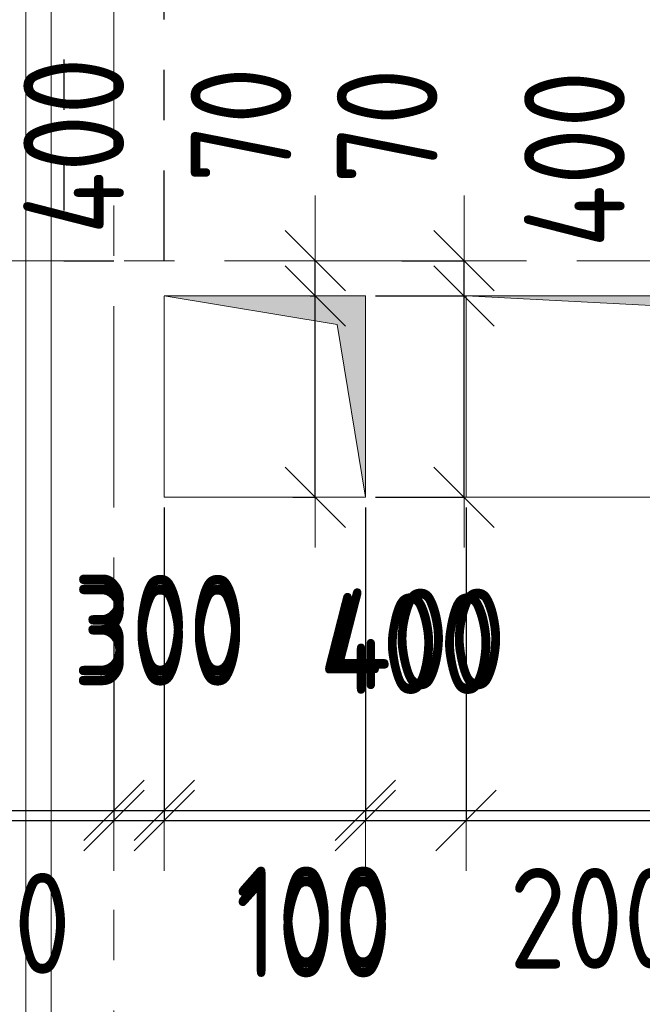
# Model space of a CAD drawing. Header units: metres. Extents: x -38 to 97, y -15 to 21.
# Tile 43 of 139: x 32.66 to 33.9, y 7.52 to 9.48. Entities that reach past the tile are written whole.
import ezdxf

# ---------------------------------------------------------------- set-up
doc = ezdxf.new("R2010")
doc.units = ezdxf.units.M
doc.header["$PDMODE"] = 65
for name, pattern in [('______11', [0.5, 0.4, -0.05, 0, -0.05]), ('______2', [0.054, 0.04, -0.014]), ('______5', [1.1, 0.8, -0.1, 0.1, -0.1])]:
    doc.linetypes.add(name, pattern=pattern)
for name, color, linetype, lineweight in [('XR$2$Осевая линия (1)', 7, '______5', 13), ('XR$3$Перекрытие (1)', 7, 'Continuous', 35), ('XR$4$Размерная линия (1)', 7, 'Continuous', 13), ('XR$5$Размерная линия (1)', 7, 'Continuous', 13)]:
    doc.layers.add(name, color=color, linetype=linetype, lineweight=lineweight)
doc.layers.add('XR$3$Макрос проема_ отверстия', color=7, linetype='Continuous', lineweight=13, true_color=0x2d2d2d)
doc.layers.add('XR$7$Стена_ бетон несущ.', color=7, linetype='Continuous', lineweight=70, true_color=0xb4b496)
doc.styles.add('ISOCPEUR', font='txt')
doc.dimstyles.new('DIMSTYLE_3', dxfattribs={"dimtxt": 0.2, "dimasz": 0.2, "dimexe": 0, "dimexo": 0, "dimgap": 0.1, "dimtad": 2, "dimdec": 0, "dimlfac": 1000, "dimrnd": 5, "dimzin": 12, "dimdsep": 46, "dimtxsty": 'ISOCPEUR', "dimblk1": 'ALL_ML_STRICH', "dimblk2": 'ALL_ML_STRICH', "dimsah": 1, "dimcen": 0, "dimclrd": 7, "dimclre": 256, "dimclrt": 7, "dimadec": 0, "dimazin": 0, "dimtfac": 1, "dimtdec": 0, "dimtix": 1, "dimtmove": 2, "dimatfit": 3, "dimfxl": 0, "dimtzin": 0, "dimlwd": 0, "dimlwe": -3, "dimarcsym": 0})
doc.dimstyles.new('DIMSTYLE_6', dxfattribs={"dimtxt": 0.2, "dimasz": 0.2, "dimexe": 0, "dimexo": 0, "dimgap": 0.1, "dimtad": 2, "dimdec": 0, "dimlfac": 1000, "dimrnd": 5, "dimzin": 12, "dimdsep": 46, "dimtxsty": 'ISOCPEUR', "dimblk1": 'ALL_ML_STRICH', "dimblk2": 'ALL_ML_STRICH', "dimsah": 1, "dimcen": 0, "dimclrd": 7, "dimclre": 256, "dimclrt": 7, "dimadec": 0, "dimazin": 0, "dimtfac": 1, "dimtdec": 0, "dimtix": 1, "dimtmove": 2, "dimatfit": 3, "dimfxl": 0, "dimtvp": 1.2, "dimtzin": 0, "dimlwd": 0, "dimlwe": -3, "dimarcsym": 0})
doc.dimstyles.new('DIMSTYLE_7', dxfattribs={"dimtxt": 0.2, "dimasz": 0.2, "dimexe": 0, "dimexo": 0, "dimgap": 0.1, "dimtad": 0, "dimdec": 0, "dimlfac": 1000, "dimrnd": 5, "dimzin": 12, "dimdsep": 46, "dimtxsty": 'ISOCPEUR', "dimblk1": 'ALL_ML_STRICH', "dimblk2": 'ALL_ML_STRICH', "dimsah": 1, "dimcen": 0, "dimclrd": 7, "dimclre": 256, "dimclrt": 7, "dimadec": 0, "dimazin": 0, "dimtfac": 1, "dimtdec": 0, "dimtix": 1, "dimtmove": 2, "dimatfit": 3, "dimfxl": 0, "dimtvp": 1.2, "dimtzin": 0, "dimlwd": 0, "dimlwe": -3, "dimarcsym": 0})

# ---------------------------------------------------------------- blocks, each defined once
blk = doc.blocks.new('Отображение проема', base_point=(-1.1579, -49.3094))
at = {"layer": 'XR$3$Макрос проема_ отверстия', "true_color": 0x000000, "transparency": 33554687}
blk.add_hatch(color=18, dxfattribs=at).paths.add_polyline_path([(-1.1579, -50.1094), (-1.0448, -49.4225), (-0.3579, -49.3094), (-1.1579, -49.3094)])
at = {"layer": 'XR$3$Макрос проема_ отверстия', "transparency": 33554687}
for p, q in [((-1.1579, -50.1094), (-1.1579, -49.3094)), ((-1.1579, -49.3094), (-0.3579, -49.3094)), ((-1.0448, -49.4225), (-0.3579, -49.3094)), ((-1.1579, -50.1094), (-1.0448, -49.4225))]:
    blk.add_line(p, q, dxfattribs=at)
blk = doc.blocks.new('ALL_ML_STRICH')
at = {"color": 0, "linetype": 'ByBlock', "lineweight": -2}
for p, q in [((0, -0.5), (0, 0.5)), ((-0.3, -0.3), (0.3, 0.3)), ((-1, 0), (0.5, 0))]:
    blk.add_line(p, q, dxfattribs=at)
blk = doc.blocks.new('*D320')
at = {"layer": 'DEFPOINTS', "color": 7, "linetype": 'Continuous', "lineweight": 13, "transparency": 33554687}
for p in [(33.35, 8.93), (33.35, 8.53), (33.5459, 8.53)]:
    blk.add_point(p, dxfattribs=at)
at = {"layer": 'XR$4$Размерная линия (1)', "color": 9, "linetype": 'Continuous', "lineweight": -2, "true_color": 0xc7c7c7, "transparency": 33554687}
for p, q in [((33.37, 8.93), (33.5459, 8.93)), ((33.37, 8.53), (33.5459, 8.53))]:
    blk.add_line(p, q, dxfattribs=at)
at = {"layer": 'XR$4$Размерная линия (1)', "color": 7, "linetype": 'Continuous', "lineweight": -2, "transparency": 33554687}
blk.add_line((33.5459, 8.53), (33.5459, 8.93), dxfattribs=at)
at = {"layer": 'XR$4$Размерная линия (1)', "color": 7, "linetype": 'Continuous', "lineweight": 13, "transparency": 33554687, "xscale": 0.2, "yscale": 0.2, "zscale": 0.2}
for p, rotation in [((33.5459, 8.93), 90), ((33.5459, 8.53), 270)]:
    blk.add_blockref('ALL_ML_STRICH', p, dxfattribs=dict(at, rotation=rotation))
at = {"layer": 'XR$4$Размерная линия (1)', "color": 7, "linetype": 'Continuous', "lineweight": 13, "transparency": 33554687, "insert": (33.7655, 9.2017), "char_height": 0.2, "width": 0.5, "attachment_point": 5, "rotation": 90, "style": 'ISOCPEUR'}
blk.add_mtext('\\W0.83;\\A1;{400}', dxfattribs=at)
blk = doc.blocks.new('*D321')
at = {"layer": 'DEFPOINTS', "color": 7, "linetype": 'Continuous', "lineweight": 13, "transparency": 33554687}
for p in [(33.4026, 9), (33.35, 8.93), (33.5459, 8.93)]:
    blk.add_point(p, dxfattribs=at)
at = {"layer": 'XR$4$Размерная линия (1)', "color": 9, "linetype": 'Continuous', "lineweight": -2, "true_color": 0xc7c7c7, "transparency": 33554687}
for p, q in [((33.4226, 9), (33.5459, 9)), ((33.37, 8.93), (33.5459, 8.93))]:
    blk.add_line(p, q, dxfattribs=at)
at = {"layer": 'XR$4$Размерная линия (1)', "color": 7, "linetype": 'Continuous', "lineweight": -2, "transparency": 33554687}
blk.add_line((33.5459, 8.93), (33.5459, 9), dxfattribs=at)
at = {"layer": 'XR$4$Размерная линия (1)', "color": 7, "linetype": 'Continuous', "lineweight": 13, "transparency": 33554687, "xscale": 0.2, "yscale": 0.2, "zscale": 0.2}
for p, rotation in [((33.5459, 8.93), 270), ((33.5459, 9), 90)]:
    blk.add_blockref('ALL_ML_STRICH', p, dxfattribs=dict(at, rotation=rotation))
at = {"layer": 'XR$4$Размерная линия (1)', "color": 7, "linetype": 'Continuous', "lineweight": 13, "transparency": 33554687, "insert": (33.393, 9.2677), "char_height": 0.2, "width": 0.333333, "attachment_point": 5, "rotation": 90, "style": 'ISOCPEUR'}
blk.add_mtext('\\W0.83;\\A1;{70}', dxfattribs=at)
blk = doc.blocks.new('*D326')
at = {"layer": 'DEFPOINTS', "color": 7, "linetype": 'Continuous', "lineweight": 13, "transparency": 33554687}
for p in [(32.85, 8.319), (32.55, 8.18), (32.55, 7.9077)]:
    blk.add_point(p, dxfattribs=at)
at = {"layer": 'XR$4$Размерная линия (1)', "color": 9, "linetype": 'Continuous', "lineweight": -2, "true_color": 0xc7c7c7, "transparency": 33554687}
for p, q in [((32.85, 8.299), (32.85, 7.9077)), ((32.55, 8.16), (32.55, 7.9077))]:
    blk.add_line(p, q, dxfattribs=at)
at = {"layer": 'XR$4$Размерная линия (1)', "color": 7, "linetype": 'Continuous', "lineweight": -2, "transparency": 33554687}
blk.add_line((32.55, 7.9077), (32.85, 7.9077), dxfattribs=at)
at = {"layer": 'XR$4$Размерная линия (1)', "color": 7, "linetype": 'Continuous', "lineweight": 13, "transparency": 33554687, "xscale": 0.2, "yscale": 0.2, "zscale": 0.2, "rotation": 180}
blk.add_blockref('ALL_ML_STRICH', (32.55, 7.9077), dxfattribs=at)
at = {"layer": 'XR$4$Размерная линия (1)', "color": 7, "linetype": 'Continuous', "lineweight": 13, "transparency": 33554687, "xscale": 0.2, "yscale": 0.2, "zscale": 0.2}
blk.add_blockref('ALL_ML_STRICH', (32.85, 7.9077), dxfattribs=at)
at = {"layer": 'XR$4$Размерная линия (1)', "color": 7, "linetype": 'Continuous', "lineweight": 13, "transparency": 33554687, "insert": (32.9405, 8.2758), "char_height": 0.2, "width": 0.5, "attachment_point": 5, "style": 'ISOCPEUR'}
blk.add_mtext('\\W0.83;\\A1;{300}', dxfattribs=at)
blk = doc.blocks.new('*D327')
at = {"layer": 'DEFPOINTS', "color": 7, "linetype": 'Continuous', "lineweight": 13, "transparency": 33554687}
for p in [(32.95, 8.5299), (32.85, 8.319), (32.85, 7.9077)]:
    blk.add_point(p, dxfattribs=at)
at = {"layer": 'XR$4$Размерная линия (1)', "color": 9, "linetype": 'Continuous', "lineweight": -2, "true_color": 0xc7c7c7, "transparency": 33554687}
for p, q in [((32.95, 8.5099), (32.95, 7.9077)), ((32.85, 8.299), (32.85, 7.9077))]:
    blk.add_line(p, q, dxfattribs=at)
at = {"layer": 'XR$4$Размерная линия (1)', "color": 7, "linetype": 'Continuous', "lineweight": -2, "transparency": 33554687}
blk.add_line((32.85, 7.9077), (32.95, 7.9077), dxfattribs=at)
at = {"layer": 'XR$4$Размерная линия (1)', "color": 7, "linetype": 'Continuous', "lineweight": 13, "transparency": 33554687, "xscale": 0.2, "yscale": 0.2, "zscale": 0.2, "rotation": 180}
blk.add_blockref('ALL_ML_STRICH', (32.85, 7.9077), dxfattribs=at)
at = {"layer": 'XR$4$Размерная линия (1)', "color": 7, "linetype": 'Continuous', "lineweight": 13, "transparency": 33554687, "xscale": 0.2, "yscale": 0.2, "zscale": 0.2}
blk.add_blockref('ALL_ML_STRICH', (32.95, 7.9077), dxfattribs=at)
at = {"layer": 'XR$4$Размерная линия (1)', "color": 7, "linetype": 'Continuous', "lineweight": 13, "transparency": 33554687, "insert": (33.2472, 7.6961), "char_height": 0.2, "width": 0.5, "attachment_point": 5, "style": 'ISOCPEUR'}
blk.add_mtext('\\W0.83;\\A1;{100}', dxfattribs=at)
blk = doc.blocks.new('*D328')
at = {"layer": 'DEFPOINTS', "color": 7, "linetype": 'Continuous', "lineweight": 13, "transparency": 33554687}
for p in [(32.95, 8.5299), (33.35, 8.53), (32.95, 7.9077)]:
    blk.add_point(p, dxfattribs=at)
at = {"layer": 'XR$4$Размерная линия (1)', "color": 9, "linetype": 'Continuous', "lineweight": -2, "true_color": 0xc7c7c7, "transparency": 33554687}
for p, q in [((32.95, 8.5099), (32.95, 7.9077)), ((33.35, 8.51), (33.35, 7.9077))]:
    blk.add_line(p, q, dxfattribs=at)
at = {"layer": 'XR$4$Размерная линия (1)', "color": 7, "linetype": 'Continuous', "lineweight": -2, "transparency": 33554687}
blk.add_line((32.95, 7.9077), (33.35, 7.9077), dxfattribs=at)
at = {"layer": 'XR$4$Размерная линия (1)', "color": 7, "linetype": 'Continuous', "lineweight": 13, "transparency": 33554687, "xscale": 0.2, "yscale": 0.2, "zscale": 0.2, "rotation": 180}
blk.add_blockref('ALL_ML_STRICH', (32.95, 7.9077), dxfattribs=at)
at = {"layer": 'XR$4$Размерная линия (1)', "color": 7, "linetype": 'Continuous', "lineweight": 13, "transparency": 33554687, "xscale": 0.2, "yscale": 0.2, "zscale": 0.2}
blk.add_blockref('ALL_ML_STRICH', (33.35, 7.9077), dxfattribs=at)
at = {"layer": 'XR$4$Размерная линия (1)', "color": 7, "linetype": 'Continuous', "lineweight": 13, "transparency": 33554687, "insert": (33.434, 8.2392), "char_height": 0.2, "width": 0.5, "attachment_point": 5, "style": 'ISOCPEUR'}
blk.add_mtext('\\W0.83;\\A1;{400}', dxfattribs=at)
blk = doc.blocks.new('*D329')
at = {"layer": 'DEFPOINTS', "color": 7, "linetype": 'Continuous', "lineweight": 13, "transparency": 33554687}
for p in [(35.05, 8.77), (33.35, 8.53), (33.35, 7.9077)]:
    blk.add_point(p, dxfattribs=at)
at = {"layer": 'XR$4$Размерная линия (1)', "color": 9, "linetype": 'Continuous', "lineweight": -2, "true_color": 0xc7c7c7, "transparency": 33554687}
for p, q in [((35.05, 8.75), (35.05, 7.9077)), ((33.35, 8.51), (33.35, 7.9077))]:
    blk.add_line(p, q, dxfattribs=at)
at = {"layer": 'XR$4$Размерная линия (1)', "color": 7, "linetype": 'Continuous', "lineweight": -2, "transparency": 33554687}
blk.add_line((33.35, 7.9077), (35.05, 7.9077), dxfattribs=at)
at = {"layer": 'XR$4$Размерная линия (1)', "color": 7, "linetype": 'Continuous', "lineweight": 13, "transparency": 33554687, "xscale": 0.2, "yscale": 0.2, "zscale": 0.2, "rotation": 180}
blk.add_blockref('ALL_ML_STRICH', (33.35, 7.9077), dxfattribs=at)
at = {"layer": 'XR$4$Размерная линия (1)', "color": 7, "linetype": 'Continuous', "lineweight": 13, "transparency": 33554687, "xscale": 0.2, "yscale": 0.2, "zscale": 0.2}
blk.add_blockref('ALL_ML_STRICH', (35.05, 7.9077), dxfattribs=at)
at = {"layer": 'XR$4$Размерная линия (1)', "color": 7, "linetype": 'Continuous', "lineweight": 13, "transparency": 33554687, "insert": (34.225, 8.0577), "char_height": 0.2, "width": 0.666667, "attachment_point": 5, "style": 'ISOCPEUR'}
blk.add_mtext('\\W0.83;\\A1;{1700}', dxfattribs=at)
blk = doc.blocks.new('*D638')
at = {"layer": 'DEFPOINTS', "color": 7, "linetype": 'Continuous', "lineweight": 13, "transparency": 33554687}
for p in [(33.2602, 8.93), (33.2259, 8.53), (33.2502, 8.53)]:
    blk.add_point(p, dxfattribs=at)
at = {"layer": 'XR$5$Размерная линия (1)', "color": 9, "linetype": 'Continuous', "lineweight": -2, "true_color": 0xc7c7c7, "transparency": 33554687}
for p, q in [((33.2402, 8.93), (33.2502, 8.93)), ((33.2059, 8.53), (33.2502, 8.53))]:
    blk.add_line(p, q, dxfattribs=at)
at = {"layer": 'XR$5$Размерная линия (1)', "color": 7, "linetype": 'Continuous', "lineweight": -2, "transparency": 33554687}
blk.add_line((33.2502, 8.53), (33.2502, 8.93), dxfattribs=at)
at = {"layer": 'XR$5$Размерная линия (1)', "color": 7, "linetype": 'Continuous', "lineweight": 13, "transparency": 33554687, "xscale": 0.2, "yscale": 0.2, "zscale": 0.2}
for p, rotation in [((33.2502, 8.93), 90), ((33.2502, 8.53), 270)]:
    blk.add_blockref('ALL_ML_STRICH', p, dxfattribs=dict(at, rotation=rotation))
at = {"layer": 'XR$5$Размерная линия (1)', "color": 7, "linetype": 'Continuous', "lineweight": 13, "transparency": 33554687, "insert": (32.77, 9.228), "char_height": 0.2, "width": 0.5, "attachment_point": 5, "rotation": 90, "style": 'ISOCPEUR'}
blk.add_mtext('\\W0.83;\\A1;{400}', dxfattribs=at)
blk = doc.blocks.new('*D639')
at = {"layer": 'DEFPOINTS', "color": 7, "linetype": 'Continuous', "lineweight": 13, "transparency": 33554687}
for p in [(33.2688, 9), (33.2502, 8.93), (33.2602, 8.93)]:
    blk.add_point(p, dxfattribs=at)
at = {"layer": 'XR$5$Размерная линия (1)', "color": 9, "linetype": 'Continuous', "lineweight": -2, "true_color": 0xc7c7c7, "transparency": 33554687}
for p, q in [((33.2488, 9), (33.2502, 9)), ((33.2402, 8.93), (33.2502, 8.93))]:
    blk.add_line(p, q, dxfattribs=at)
at = {"layer": 'XR$5$Размерная линия (1)', "color": 7, "linetype": 'Continuous', "lineweight": -2, "transparency": 33554687}
blk.add_line((33.2502, 8.93), (33.2502, 9), dxfattribs=at)
at = {"layer": 'XR$5$Размерная линия (1)', "color": 7, "linetype": 'Continuous', "lineweight": 13, "transparency": 33554687, "xscale": 0.2, "yscale": 0.2, "zscale": 0.2}
for p, rotation in [((33.2502, 8.93), 270), ((33.2502, 9), 90)]:
    blk.add_blockref('ALL_ML_STRICH', p, dxfattribs=dict(at, rotation=rotation))
at = {"layer": 'XR$5$Размерная линия (1)', "color": 7, "linetype": 'Continuous', "lineweight": 13, "transparency": 33554687, "insert": (33.1024, 9.2701), "char_height": 0.2, "width": 0.333333, "attachment_point": 5, "rotation": 90, "style": 'ISOCPEUR'}
blk.add_mtext('\\W0.83;\\A1;{70}', dxfattribs=at)
blk = doc.blocks.new('*D649')
at = {"layer": 'DEFPOINTS', "color": 7, "linetype": 'Continuous', "lineweight": 13, "transparency": 33554687}
for p in [(32.4501, 8.53), (32.55, 8.18), (32.4501, 7.8877)]:
    blk.add_point(p, dxfattribs=at)
at = {"layer": 'XR$5$Размерная линия (1)', "color": 9, "linetype": 'Continuous', "lineweight": -2, "true_color": 0xc7c7c7, "transparency": 33554687}
for p, q in [((32.4501, 8.51), (32.4501, 7.8877)), ((32.55, 8.16), (32.55, 7.8877))]:
    blk.add_line(p, q, dxfattribs=at)
at = {"layer": 'XR$5$Размерная линия (1)', "color": 7, "linetype": 'Continuous', "lineweight": -2, "transparency": 33554687}
blk.add_line((32.4501, 7.8877), (32.55, 7.8877), dxfattribs=at)
at = {"layer": 'XR$5$Размерная линия (1)', "color": 7, "linetype": 'Continuous', "lineweight": 13, "transparency": 33554687, "xscale": 0.2, "yscale": 0.2, "zscale": 0.2}
blk.add_blockref('ALL_ML_STRICH', (32.55, 7.8877), dxfattribs=at)
at = {"layer": 'XR$5$Размерная линия (1)', "color": 7, "linetype": 'Continuous', "lineweight": 13, "transparency": 33554687, "xscale": 0.2, "yscale": 0.2, "zscale": 0.2, "rotation": 180}
blk.add_blockref('ALL_ML_STRICH', (32.4501, 7.8877), dxfattribs=at)
at = {"layer": 'XR$5$Размерная линия (1)', "color": 7, "linetype": 'Continuous', "lineweight": 13, "transparency": 33554687, "insert": (32.6092, 7.6834), "char_height": 0.2, "width": 0.5, "attachment_point": 5, "style": 'ISOCPEUR'}
blk.add_mtext('\\W0.83;\\A1;{100}', dxfattribs=at)
blk = doc.blocks.new('*D650')
at = {"layer": 'DEFPOINTS', "color": 7, "linetype": 'Continuous', "lineweight": 13, "transparency": 33554687}
for p in [(32.85, 8.319), (32.55, 8.18), (32.55, 7.8877)]:
    blk.add_point(p, dxfattribs=at)
at = {"layer": 'XR$5$Размерная линия (1)', "color": 9, "linetype": 'Continuous', "lineweight": -2, "true_color": 0xc7c7c7, "transparency": 33554687}
for p, q in [((32.85, 8.299), (32.85, 7.8877)), ((32.55, 8.16), (32.55, 7.8877))]:
    blk.add_line(p, q, dxfattribs=at)
at = {"layer": 'XR$5$Размерная линия (1)', "color": 7, "linetype": 'Continuous', "lineweight": -2, "transparency": 33554687}
blk.add_line((32.55, 7.8877), (32.85, 7.8877), dxfattribs=at)
at = {"layer": 'XR$5$Размерная линия (1)', "color": 7, "linetype": 'Continuous', "lineweight": 13, "transparency": 33554687, "xscale": 0.2, "yscale": 0.2, "zscale": 0.2, "rotation": 180}
blk.add_blockref('ALL_ML_STRICH', (32.55, 7.8877), dxfattribs=at)
at = {"layer": 'XR$5$Размерная линия (1)', "color": 7, "linetype": 'Continuous', "lineweight": 13, "transparency": 33554687, "xscale": 0.2, "yscale": 0.2, "zscale": 0.2}
blk.add_blockref('ALL_ML_STRICH', (32.85, 7.8877), dxfattribs=at)
at = {"layer": 'XR$5$Размерная линия (1)', "color": 7, "linetype": 'Continuous', "lineweight": 13, "transparency": 33554687, "insert": (32.9405, 8.2558), "char_height": 0.2, "width": 0.5, "attachment_point": 5, "style": 'ISOCPEUR'}
blk.add_mtext('\\W0.83;\\A1;{300}', dxfattribs=at)
blk = doc.blocks.new('*D651')
at = {"layer": 'DEFPOINTS', "color": 7, "linetype": 'Continuous', "lineweight": 13, "transparency": 33554687}
for p in [(32.95, 8.5299), (32.85, 8.319), (32.85, 7.8877)]:
    blk.add_point(p, dxfattribs=at)
at = {"layer": 'XR$5$Размерная линия (1)', "color": 9, "linetype": 'Continuous', "lineweight": -2, "true_color": 0xc7c7c7, "transparency": 33554687}
for p, q in [((32.95, 8.5099), (32.95, 7.8877)), ((32.85, 8.299), (32.85, 7.8877))]:
    blk.add_line(p, q, dxfattribs=at)
at = {"layer": 'XR$5$Размерная линия (1)', "color": 7, "linetype": 'Continuous', "lineweight": -2, "transparency": 33554687}
blk.add_line((32.85, 7.8877), (32.95, 7.8877), dxfattribs=at)
at = {"layer": 'XR$5$Размерная линия (1)', "color": 7, "linetype": 'Continuous', "lineweight": 13, "transparency": 33554687, "xscale": 0.2, "yscale": 0.2, "zscale": 0.2, "rotation": 180}
blk.add_blockref('ALL_ML_STRICH', (32.85, 7.8877), dxfattribs=at)
at = {"layer": 'XR$5$Размерная линия (1)', "color": 7, "linetype": 'Continuous', "lineweight": 13, "transparency": 33554687, "xscale": 0.2, "yscale": 0.2, "zscale": 0.2}
blk.add_blockref('ALL_ML_STRICH', (32.95, 7.8877), dxfattribs=at)
at = {"layer": 'XR$5$Размерная линия (1)', "color": 7, "linetype": 'Continuous', "lineweight": 13, "transparency": 33554687, "insert": (33.2472, 7.6761), "char_height": 0.2, "width": 0.5, "attachment_point": 5, "style": 'ISOCPEUR'}
blk.add_mtext('\\W0.83;\\A1;{100}', dxfattribs=at)
blk = doc.blocks.new('*D652')
at = {"layer": 'DEFPOINTS', "color": 7, "linetype": 'Continuous', "lineweight": 13, "transparency": 33554687}
for p in [(32.95, 8.5299), (33.35, 8.53), (32.95, 7.8877)]:
    blk.add_point(p, dxfattribs=at)
at = {"layer": 'XR$5$Размерная линия (1)', "color": 9, "linetype": 'Continuous', "lineweight": -2, "true_color": 0xc7c7c7, "transparency": 33554687}
for p, q in [((32.95, 8.5099), (32.95, 7.8877)), ((33.35, 8.51), (33.35, 7.8877))]:
    blk.add_line(p, q, dxfattribs=at)
at = {"layer": 'XR$5$Размерная линия (1)', "color": 7, "linetype": 'Continuous', "lineweight": -2, "transparency": 33554687}
blk.add_line((32.95, 7.8877), (33.35, 7.8877), dxfattribs=at)
at = {"layer": 'XR$5$Размерная линия (1)', "color": 7, "linetype": 'Continuous', "lineweight": 13, "transparency": 33554687, "xscale": 0.2, "yscale": 0.2, "zscale": 0.2, "rotation": 180}
blk.add_blockref('ALL_ML_STRICH', (32.95, 7.8877), dxfattribs=at)
at = {"layer": 'XR$5$Размерная линия (1)', "color": 7, "linetype": 'Continuous', "lineweight": 13, "transparency": 33554687, "xscale": 0.2, "yscale": 0.2, "zscale": 0.2}
blk.add_blockref('ALL_ML_STRICH', (33.35, 7.8877), dxfattribs=at)
at = {"layer": 'XR$5$Размерная линия (1)', "color": 7, "linetype": 'Continuous', "lineweight": 13, "transparency": 33554687, "insert": (33.4534, 8.2484), "char_height": 0.2, "width": 0.5, "attachment_point": 5, "style": 'ISOCPEUR'}
blk.add_mtext('\\W0.83;\\A1;{400}', dxfattribs=at)
blk = doc.blocks.new('*D653')
at = {"layer": 'DEFPOINTS', "color": 7, "linetype": 'Continuous', "lineweight": 13, "transparency": 33554687}
for p in [(33.35, 8.53), (33.55, 8.53), (33.35, 7.8877)]:
    blk.add_point(p, dxfattribs=at)
at = {"layer": 'XR$5$Размерная линия (1)', "color": 9, "linetype": 'Continuous', "lineweight": -2, "true_color": 0xc7c7c7, "transparency": 33554687}
for p, q in [((33.35, 8.51), (33.35, 7.8877)), ((33.55, 8.51), (33.55, 7.8877))]:
    blk.add_line(p, q, dxfattribs=at)
at = {"layer": 'XR$5$Размерная линия (1)', "color": 7, "linetype": 'Continuous', "lineweight": -2, "transparency": 33554687}
blk.add_line((33.35, 7.8877), (33.55, 7.8877), dxfattribs=at)
at = {"layer": 'XR$5$Размерная линия (1)', "color": 7, "linetype": 'Continuous', "lineweight": 13, "transparency": 33554687, "xscale": 0.2, "yscale": 0.2, "zscale": 0.2, "rotation": 180}
blk.add_blockref('ALL_ML_STRICH', (33.35, 7.8877), dxfattribs=at)
at = {"layer": 'XR$5$Размерная линия (1)', "color": 7, "linetype": 'Continuous', "lineweight": 13, "transparency": 33554687, "xscale": 0.2, "yscale": 0.2, "zscale": 0.2}
blk.add_blockref('ALL_ML_STRICH', (33.55, 7.8877), dxfattribs=at)
at = {"layer": 'XR$5$Размерная линия (1)', "color": 7, "linetype": 'Continuous', "lineweight": 13, "transparency": 33554687, "insert": (33.8062, 7.6933), "char_height": 0.2, "width": 0.5, "attachment_point": 5, "style": 'ISOCPEUR'}
blk.add_mtext('\\W0.83;\\A1;{200}', dxfattribs=at)
blk = doc.blocks.new('*D654')
at = {"layer": 'DEFPOINTS', "color": 7, "linetype": 'Continuous', "lineweight": 13, "transparency": 33554687}
for p in [(33.55, 8.53), (34.85, 8.53), (33.55, 7.8877)]:
    blk.add_point(p, dxfattribs=at)
at = {"layer": 'XR$5$Размерная линия (1)', "color": 9, "linetype": 'Continuous', "lineweight": -2, "true_color": 0xc7c7c7, "transparency": 33554687}
for p, q in [((33.55, 8.51), (33.55, 7.8877)), ((34.85, 8.51), (34.85, 7.8877))]:
    blk.add_line(p, q, dxfattribs=at)
at = {"layer": 'XR$5$Размерная линия (1)', "color": 7, "linetype": 'Continuous', "lineweight": -2, "transparency": 33554687}
blk.add_line((33.55, 7.8877), (34.85, 7.8877), dxfattribs=at)
at = {"layer": 'XR$5$Размерная линия (1)', "color": 7, "linetype": 'Continuous', "lineweight": 13, "transparency": 33554687, "xscale": 0.2, "yscale": 0.2, "zscale": 0.2, "rotation": 180}
blk.add_blockref('ALL_ML_STRICH', (33.55, 7.8877), dxfattribs=at)
at = {"layer": 'XR$5$Размерная линия (1)', "color": 7, "linetype": 'Continuous', "lineweight": 13, "transparency": 33554687, "xscale": 0.2, "yscale": 0.2, "zscale": 0.2}
blk.add_blockref('ALL_ML_STRICH', (34.85, 7.8877), dxfattribs=at)
at = {"layer": 'XR$5$Размерная линия (1)', "color": 7, "linetype": 'Continuous', "lineweight": 13, "transparency": 33554687, "insert": (34.225, 8.0377), "char_height": 0.2, "width": 0.666667, "attachment_point": 5, "style": 'ISOCPEUR'}
blk.add_mtext('\\W0.83;\\A1;{1300}', dxfattribs=at)

msp = doc.modelspace()

# ---------------------------------------------------------------- linework, layer by layer
at = {"layer": 'XR$2$Осевая линия (1)', "color": 253, "linetype": '______11', "lineweight": 13, "true_color": 0xa0a0a0, "transparency": 33554687}
for p, q in [((32.85, -3.39), (32.85, 19.78)), ((-2.63, 9), (62.6, 9))]:
    msp.add_line(p, q, dxfattribs=at)
at = {"layer": 'XR$3$Перекрытие (1)', "color": 7, "linetype": 'Continuous', "lineweight": 13, "transparency": 33554687}
for p, q in [((32.675, -0.25), (32.675, 16.65)), ((32.725, 16.65), (32.725, -0.25)), ((33.35, 8.93), (32.95, 8.9299)), ((32.95, 8.9299), (32.95, 8.5299)), ((33.35, 8.53), (33.35, 8.93)), ((33.55, 8.93), (33.55, 8.53)), ((34.85, 8.93), (33.55, 8.93)), ((32.95, 8.5299), (33.35, 8.53)), ((33.55, 8.53), (34.85, 8.53))]:
    msp.add_line(p, q, dxfattribs=at)
at = {"layer": 'XR$7$Стена_ бетон несущ.', "color": 253, "linetype": '______2', "lineweight": -3, "true_color": 0xa0a0a0, "transparency": 33554687}
for p, q in [((32.75, 10), (32.75, 9)), ((32.95, 9.0795), (32.95, 10)), ((32.95, 9), (32.95, 9.0795)), ((32.75, 9), (32.95, 9))]:
    msp.add_line(p, q, dxfattribs=at)

# ---------------------------------------------------------------- block references
at = {"layer": 'XR$3$Макрос проема_ отверстия', "transparency": 33554687, "rotation": 270}
for p, xscale, yscale in [((33.35, 8.93), 0.500103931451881, 0.4999999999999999), ((34.85, 8.93), 0.4999999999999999, 1.625)]:
    msp.add_blockref('Отображение проема', p, dxfattribs=dict(at, xscale=xscale, yscale=yscale))

# ---------------------------------------------------------------- dimensions: what is measured, and where the dimension line sits
at = {"layer": 'XR$4$Размерная линия (1)', "color": 7, "linetype": 'Continuous', "lineweight": 13, "transparency": 33554687}
for base, p1, p2, dimstyle, picture, middle in [((33.5459, 8.93), (33.37, 8.53), (33.37, 8.93), 'DIMSTYLE_7', '*D320', (33.7655, 9.2017)), ((33.5459, 9), (33.37, 8.93), (33.4226, 9), 'DIMSTYLE_6', '*D321', (33.393, 9.2677))]:
    dim = msp.add_linear_dim(base=base, p1=p1, p2=p2, angle=90, dimstyle=dimstyle, override={"dimpost": '<>', "dimclrd": 7, "dimclre": 9, "dimclrt": 7, "dimlwd": 0, "dimlwe": 65533}, dxfattribs=at)
    dim.commit()
    dim.dimension.update_dxf_attribs({"geometry": picture, "text_midpoint": middle, "dimtype": 160})
for base, p1, p2, dimstyle, picture, middle in [((35.05, 7.9077), (33.35, 8.51), (35.05, 8.75), 'DIMSTYLE_3', '*D329', (34.225, 8.0577)), ((32.95, 7.9077), (32.85, 8.299), (32.95, 8.5099), 'DIMSTYLE_7', '*D327', (33.2472, 7.6961)), ((33.35, 7.9077), (32.95, 8.5099), (33.35, 8.51), 'DIMSTYLE_6', '*D328', (33.434, 8.2392)), ((32.85, 7.9077), (32.55, 8.16), (32.85, 8.299), 'DIMSTYLE_6', '*D326', (32.9405, 8.2758))]:
    dim = msp.add_linear_dim(base=base, p1=p1, p2=p2, dimstyle=dimstyle, override={"dimpost": '<>', "dimclrd": 7, "dimclre": 9, "dimclrt": 7, "dimlwd": 0, "dimlwe": 65533}, dxfattribs=at)
    dim.commit()
    dim.dimension.update_dxf_attribs({"geometry": picture, "text_midpoint": middle, "dimtype": 160})
at = {"layer": 'XR$5$Размерная линия (1)', "color": 7, "linetype": 'Continuous', "lineweight": 13, "transparency": 33554687}
for base, p1, p2, picture, middle in [((33.2502, 8.93), (33.2059, 8.53), (33.2402, 8.93), '*D638', (32.77, 9.228)), ((33.2502, 9), (33.2402, 8.93), (33.2488, 9), '*D639', (33.1024, 9.2701))]:
    dim = msp.add_linear_dim(base=base, p1=p1, p2=p2, angle=90, dimstyle='DIMSTYLE_6', override={"dimpost": '<>', "dimclrd": 7, "dimclre": 9, "dimclrt": 7, "dimlwd": 0, "dimlwe": 65533}, dxfattribs=at)
    dim.commit()
    dim.dimension.update_dxf_attribs({"geometry": picture, "text_midpoint": middle, "dimtype": 160})
for base, p1, p2, dimstyle, picture, middle in [((32.55, 7.8877), (32.4501, 8.51), (32.55, 8.16), 'DIMSTYLE_7', '*D649', (32.6092, 7.6834)), ((32.95, 7.8877), (32.85, 8.299), (32.95, 8.5099), 'DIMSTYLE_7', '*D651', (33.2472, 7.6761)), ((33.35, 7.8877), (32.95, 8.5099), (33.35, 8.51), 'DIMSTYLE_6', '*D652', (33.4534, 8.2484)), ((33.55, 7.8877), (33.35, 8.51), (33.55, 8.51), 'DIMSTYLE_7', '*D653', (33.8062, 7.6933)), ((34.85, 7.8877), (33.55, 8.51), (34.85, 8.51), 'DIMSTYLE_3', '*D654', (34.225, 8.0377)), ((32.85, 7.8877), (32.55, 8.16), (32.85, 8.299), 'DIMSTYLE_6', '*D650', (32.9405, 8.2558))]:
    dim = msp.add_linear_dim(base=base, p1=p1, p2=p2, dimstyle=dimstyle, override={"dimpost": '<>', "dimclrd": 7, "dimclre": 9, "dimclrt": 7, "dimlwd": 0, "dimlwe": 65533}, dxfattribs=at)
    dim.commit()
    dim.dimension.update_dxf_attribs({"geometry": picture, "text_midpoint": middle, "dimtype": 160})

doc.saveas('drawing.dxf')
